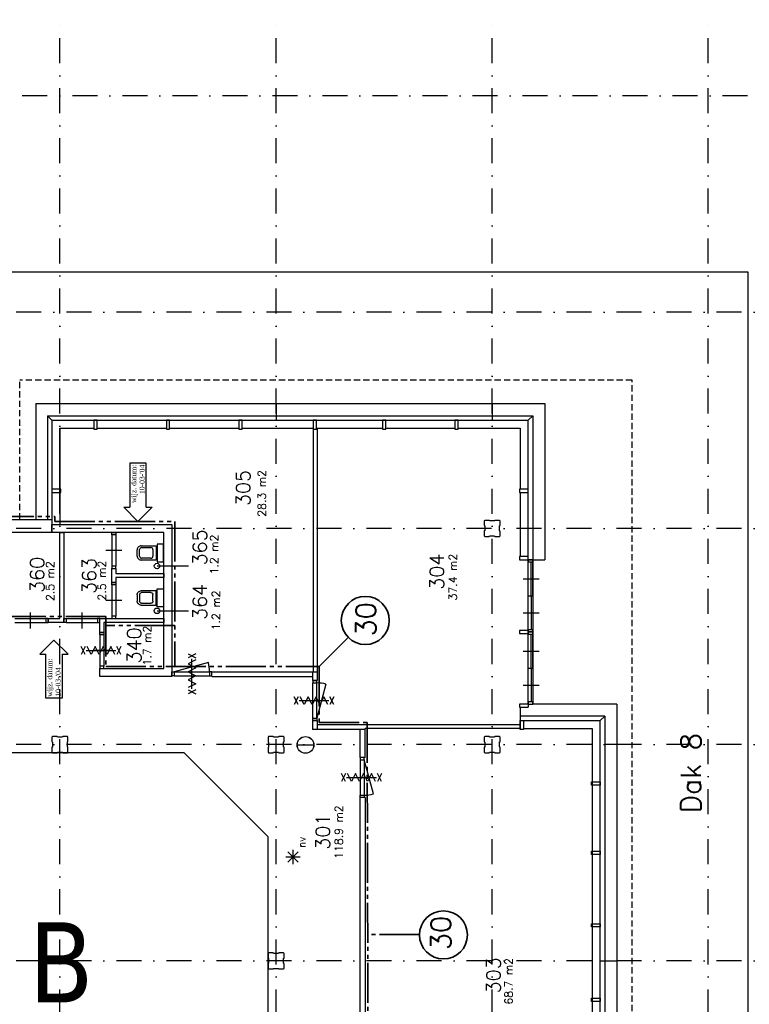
# Model space of a CAD drawing. Header units: millimetres. Extents: x 3852 to 113736, y 134382 to 211102.
# Tile 13 of 14: x 76884 to 95118, y 186390 to 210974. Entities that reach past the tile are written whole.
import ezdxf
from ezdxf.enums import TextEntityAlignment as Align

# ---------------------------------------------------------------- set-up
doc = ezdxf.new("R2010")
doc.units = ezdxf.units.MM
doc.header["$LTSCALE"] = 100
for name, pattern in [('B0302', [12.5, 6.25, -3.125, 0, -3.125]), ('B0701', [2.34375, 1.5625, -0.78125]), ('B0804', [15, 10, -1, 1, -1, 1, -1])]:
    doc.linetypes.add(name, pattern=pattern)
for name, color, linetype in [('Bouwkundig', 253, 'Continuous'), ('Bouwkundig tekst', 252, 'Continuous'), ('Stramien', 252, 'B0302')]:
    doc.layers.add(name, color=color, linetype=linetype)
doc.layers.add('brandscheiding', color=40, linetype='B0804', lineweight=35)
doc.styles.add('bouwk tekst', font='romans.shx')
doc.styles.get("Standard").update_dxf_attribs({"font": 'romans.shx'})

msp = doc.modelspace()

# ---------------------------------------------------------------- linework, layer by layer
at = {"layer": 'Bouwkundig', "linetype": 'Continuous'}
for p, q in [((77284, 201387), (90005, 201387)), ((77284, 201387), (77284, 198493)), ((83291, 201387), (83291, 200973)), ((88691, 201387), (88691, 200973)), ((90005, 201387), (90005, 197487)), ((77577, 201087), (89705, 201087)), ((77691, 200973), (77577, 201087)), ((77577, 201087), (77577, 198493)), ((77691, 200973), (89591, 200973)), ((77691, 200973), (77691, 198493)), ((89591, 200973), (89705, 201087)), ((89591, 195687), (89591, 200973)), ((89705, 201087), (89705, 197487)), ((77891, 200773), (78741, 200773)), ((77891, 200773), (77891, 199253)), ((78821, 200773), (80551, 200773)), ((80631, 200773), (82361, 200773)), ((82441, 200773), (84221, 200773)), ((84221, 200753), (84221, 194693)), ((84301, 200773), (85951, 200773)), ((84321, 200773), (84321, 194473)), ((86031, 200773), (87761, 200773)), ((87841, 200773), (89391, 200773)), ((89391, 200773), (89391, 199253)), ((80046, 199904), (79634, 199904)), ((79634, 199904), (79634, 198799)), ((80046, 198799), (80046, 199904)), ((77891, 199173), (77891, 198373)), ((89391, 199173), (89391, 197567)), ((79484, 198799), (79634, 198799)), ((79484, 198799), (79840, 198448)), ((79840, 198448), (80196, 198799)), ((80046, 198799), (80196, 198799)), ((89371, 197567), (89371, 197487)), ((80317, 197335), (81102, 197335)), ((80317, 196214), (81102, 196214)), ((77599, 196024), (77599, 195924)), ((77989, 195924), (77599, 195924)), ((89371, 195727), (89371, 195647)), ((77384, 195135), (77740, 195486)), ((77740, 195486), (78096, 195135)), ((77384, 195135), (77534, 195135)), ((77534, 194030), (77534, 195135)), ((77946, 195135), (78096, 195135)), ((77946, 195135), (77946, 194030)), ((81599, 194921), (80749, 194693)), ((81689, 194573), (81689, 194693)), ((81689, 194693), (84321, 194693)), ((81689, 194573), (84201, 194573)), ((84201, 194693), (84201, 194473)), ((84201, 194473), (84321, 194473)), ((84539, 194383), (84311, 193533)), ((77946, 194030), (77534, 194030)), ((89591, 193887), (89591, 193807)), ((91805, 193887), (91805, 176673)), ((91505, 193587), (89391, 193587)), ((91391, 193473), (91505, 193587)), ((91505, 193587), (91505, 176893)), ((84201, 193473), (84201, 193253)), ((84201, 193473), (84321, 193473)), ((85517, 193253), (84201, 193253)), ((84321, 193473), (84321, 193253)), ((84321, 193373), (89391, 193373)), ((85397, 192553), (85397, 193253)), ((85517, 192553), (85517, 193273)), ((89391, 193273), (85517, 193273)), ((89391, 193473), (91391, 193473)), ((91191, 193273), (91191, 176893)), ((83817, 192866), (84236, 192866)), ((85517, 192553), (85397, 192553)), ((85724, 191643), (85497, 192493)), ((85397, 183397), (85397, 191553)), ((85517, 191553), (85397, 191553)), ((85517, 191553), (85517, 183397)), ((83535, 190069, 2600), (83895, 190069, 2600)), ((83843, 189942, 2600), (83588, 190198, 2600)), ((83588, 189942, 2600), (83842, 190197, 2600)), ((83716, 189889, 2600), (83716, 190250, 2600)), ((91391, 187473), (91805, 187473))]:
    msp.add_line(p, q, dxfattribs=at)
at = {"layer": 'Bouwkundig', "linetype": 'B0701'}
for p, q in [((88506, 198473), (88491, 198458)), ((88491, 198458), (88491, 198347)), ((88623, 198473), (88506, 198473)), ((88628, 198458), (88623, 198473)), ((88753, 198458), (88628, 198458)), ((88761, 198473), (88753, 198458)), ((88876, 198473), (88761, 198473)), ((88891, 198458), (88876, 198473)), ((88891, 198345), (88891, 198458)), ((88491, 198347), (88506, 198339)), ((88506, 198214), (88491, 198209)), ((88491, 198209), (88491, 198088)), ((88506, 198339), (88506, 198214)), ((88876, 198340), (88891, 198345)), ((88876, 198215), (88876, 198340)), ((88891, 198207), (88876, 198215)), ((88891, 198088), (88891, 198207)), ((88491, 198088), (88506, 198073)), ((88506, 198073), (88621, 198073)), ((88621, 198073), (88629, 198088)), ((88629, 198088), (88754, 198088)), ((88754, 198088), (88759, 198073)), ((88759, 198073), (88876, 198073)), ((88876, 198073), (88891, 198088)), ((77706, 193073), (77691, 193058)), ((77691, 193058), (77691, 192947)), ((77823, 193073), (77706, 193073)), ((77828, 193058), (77823, 193073)), ((77953, 193058), (77828, 193058)), ((77961, 193073), (77953, 193058)), ((78076, 193073), (77961, 193073)), ((78091, 193058), (78076, 193073)), ((78091, 192945), (78091, 193058)), ((83106, 193073), (83091, 193058)), ((83091, 193058), (83091, 192947)), ((83223, 193073), (83106, 193073)), ((83228, 193058), (83223, 193073)), ((83353, 193058), (83228, 193058)), ((83361, 193073), (83353, 193058)), ((83476, 193073), (83361, 193073)), ((83491, 193058), (83476, 193073)), ((83491, 192945), (83491, 193058)), ((88506, 193073), (88491, 193058)), ((88491, 193058), (88491, 192947)), ((88623, 193073), (88506, 193073)), ((88628, 193058), (88623, 193073)), ((88753, 193058), (88628, 193058)), ((88761, 193073), (88753, 193058)), ((88876, 193073), (88761, 193073)), ((88891, 193058), (88876, 193073)), ((88891, 192945), (88891, 193058)), ((77691, 192947), (77706, 192939)), ((77706, 192814), (77691, 192809)), ((77691, 192809), (77691, 192688)), ((77706, 192939), (77706, 192814)), ((78076, 192940), (78091, 192945)), ((78076, 192815), (78076, 192940)), ((78091, 192807), (78076, 192815)), ((78091, 192688), (78091, 192807)), ((83091, 192947), (83106, 192939)), ((83106, 192814), (83091, 192809)), ((83091, 192809), (83091, 192688)), ((83106, 192939), (83106, 192814)), ((83476, 192940), (83491, 192945)), ((83476, 192815), (83476, 192940)), ((83491, 192807), (83476, 192815)), ((83491, 192688), (83491, 192807)), ((88491, 192947), (88506, 192939)), ((88506, 192814), (88491, 192809)), ((88491, 192809), (88491, 192688)), ((88506, 192939), (88506, 192814)), ((88876, 192940), (88891, 192945)), ((88876, 192815), (88876, 192940)), ((88891, 192807), (88876, 192815)), ((88891, 192688), (88891, 192807)), ((77691, 192688), (77706, 192673)), ((77706, 192673), (77821, 192673)), ((77821, 192673), (77829, 192688)), ((77829, 192688), (77954, 192688)), ((77954, 192688), (77959, 192673)), ((77959, 192673), (78076, 192673)), ((78076, 192673), (78091, 192688)), ((83091, 192688), (83106, 192673)), ((83106, 192673), (83221, 192673)), ((83221, 192673), (83229, 192688)), ((83229, 192688), (83354, 192688)), ((83354, 192688), (83359, 192673)), ((83359, 192673), (83476, 192673)), ((83476, 192673), (83491, 192688)), ((88491, 192688), (88506, 192673)), ((88506, 192673), (88621, 192673)), ((88621, 192673), (88629, 192688)), ((88629, 192688), (88754, 192688)), ((88754, 192688), (88759, 192673)), ((88759, 192673), (88876, 192673)), ((88876, 192673), (88891, 192688)), ((83106, 187673), (83091, 187658)), ((83091, 187658), (83091, 187547)), ((83223, 187673), (83106, 187673)), ((83228, 187658), (83223, 187673)), ((83353, 187658), (83228, 187658)), ((83361, 187673), (83353, 187658)), ((83476, 187673), (83361, 187673)), ((83491, 187658), (83476, 187673)), ((83491, 187545), (83491, 187658)), ((83091, 187547), (83106, 187539)), ((83106, 187414), (83091, 187409)), ((83091, 187409), (83091, 187288)), ((83106, 187539), (83106, 187414)), ((83476, 187540), (83491, 187545)), ((83476, 187415), (83476, 187540)), ((83491, 187407), (83476, 187415)), ((83491, 187288), (83491, 187407)), ((83091, 187288), (83106, 187273)), ((83106, 187273), (83221, 187273)), ((83221, 187273), (83229, 187288)), ((83229, 187288), (83354, 187288)), ((83354, 187288), (83359, 187273)), ((83359, 187273), (83476, 187273)), ((83476, 187273), (83491, 187288))]:
    msp.add_line(p, q, dxfattribs=at)
at = {"layer": 'Bouwkundig', "linetype": 'Continuous'}
for points in [[(95091, 204673), (60691, 204673)], [(91675, 175673), (91676, 175673), (95091, 175673), (95091, 204673)], [(77891, 199253), (77891, 200773)], [(74741, 198493), (77691, 198493)], [(77691, 198493), (77691, 198173)], [(77691, 198173), (74841, 198173)], [(77691, 198373), (80689, 198373)], [(77691, 198173), (77691, 198373)], [(80489, 198173), (77691, 198173)], [(77889, 198173), (77989, 198173)], [(77889, 196024), (77889, 198173)], [(77989, 198173), (77989, 195924)], [(80489, 194773), (80489, 198173)], [(80689, 198373), (80689, 194573)], [(79189, 198113), (79189, 197333)], [(79289, 198113), (79289, 197333)], [(79439, 197723), (79239, 197723), (79039, 197723)], [(79822, 197582), (79822, 197740)], [(79879, 197579), (79879, 197743)], [(79922, 197840), (80292, 197840)], [(80292, 197840), (80292, 197482), (79922, 197482)], [(79929, 197793), (80165, 197793)], [(80215, 197743), (80215, 197579)], [(80469, 197661), (80489, 197661)], [(80165, 197529), (79929, 197529)], [(89591, 197567), (89371, 197567)], [(89371, 197487), (90005, 197487)], [(89665, 196587), (89665, 197435)], [(89705, 197487), (89705, 195687)], [(89705, 196587), (89705, 197436)], [(79189, 196924), (79189, 197273)], [(79189, 197273), (79289, 197273)], [(79289, 197273), (79289, 197148)], [(79289, 196924), (79189, 196924)], [(79289, 197148), (80489, 197148)], [(80489, 197048), (79289, 197048)], [(79289, 197048), (79289, 196924)], [(80489, 197148), (80489, 197048)], [(89465, 197011), (89665, 197011), (89865, 197011)], [(79189, 196862), (79189, 196082)], [(79289, 196862), (79289, 196082)], [(80292, 196357), (80292, 196715), (79922, 196715)], [(79439, 196472), (79239, 196472), (79039, 196472)], [(79822, 196615), (79822, 196457)], [(79879, 196618), (79879, 196454)], [(80165, 196668), (79929, 196668)], [(80215, 196454), (80215, 196618)], [(80469, 196536), (80489, 196536)], [(89591, 196587), (89705, 196587)], [(89665, 196587), (89705, 196587)], [(89665, 196587), (89665, 195739)], [(89705, 196587), (89705, 195738)], [(79922, 196357), (80292, 196357)], [(79929, 196404), (80165, 196404)], [(76759, 196023), (77539, 196023)], [(77149, 196173), (77149, 195973), (77149, 195773)], [(77599, 196024), (77889, 196024)], [(78049, 196023), (78829, 196023)], [(78439, 196173), (78439, 195973), (78439, 195773)], [(78889, 196024), (80489, 196024)], [(78889, 195924), (78889, 196024)], [(78889, 195673), (78889, 196024)], [(80489, 196024), (80489, 195924)], [(89465, 196162), (89665, 196162), (89865, 196162)], [(76759, 195923), (77539, 195923)], [(78049, 195923), (78829, 195923)], [(80489, 195924), (78989, 195924)], [(78989, 195924), (78989, 195673)], [(89591, 195727), (89371, 195727)], [(89591, 195754), (89591, 195687)], [(89705, 195697), (89705, 195738)], [(89705, 195697), (89705, 195687)], [(78989, 195673), (78889, 195673)], [(78889, 195613), (78889, 194833)], [(78989, 195613), (78989, 194833)], [(89371, 195647), (89591, 195647)], [(89591, 193887), (89591, 195687)], [(89591, 195620), (89591, 195687)], [(89591, 195687), (89611, 195687)], [(89665, 194787), (89665, 195635)], [(89705, 195687), (89685, 195687)], [(89705, 195687), (89705, 193887)], [(89705, 195677), (89705, 195687)], [(89705, 195677), (89705, 195636)], [(89705, 194787), (89705, 195636)], [(78521, 195126), (78421, 195320)], [(78521, 195320), (78421, 195126)], [(78546, 195223), (79291, 195223)], [(79265, 195126), (79166, 195320), (79067, 195126), (78968, 195320), (78869, 195126), (78770, 195320), (78671, 195126), (78572, 195320)], [(79139, 195223), (78939, 195223), (78739, 195223)], [(79416, 195126), (79316, 195320)], [(79416, 195320), (79316, 195126)], [(89465, 195211), (89665, 195211), (89865, 195211)], [(81092, 195140), (81286, 195040)], [(81286, 195140), (81092, 195040)], [(81286, 194989), (81092, 194890), (81286, 194791), (81092, 194692), (81286, 194593), (81092, 194494), (81286, 194395), (81092, 194296)], [(81189, 194270), (81189, 195015)], [(78889, 194773), (80489, 194773)], [(78889, 194573), (78889, 194773)], [(89591, 194787), (89705, 194787)], [(89665, 194787), (89665, 193939)], [(89665, 194787), (89705, 194787)], [(89705, 194787), (89705, 193938)], [(80689, 194573), (78889, 194573)], [(80749, 194693), (81629, 194693)], [(80749, 194593), (81629, 194593)], [(81092, 194245), (81286, 194145)], [(81286, 194245), (81092, 194145)], [(84211, 193533), (84211, 194413)], [(84311, 193533), (84311, 194413)], [(89465, 194362), (89665, 194362), (89865, 194362)], [(83843, 193876), (83743, 194070)], [(83843, 194070), (83743, 193876)], [(83868, 193973), (84613, 193973)], [(84587, 193876), (84488, 194070), (84389, 193876), (84290, 194070), (84191, 193876), (84092, 194070), (83993, 193876), (83894, 194070)], [(84738, 193876), (84638, 194070)], [(84738, 194070), (84638, 193876)], [(89591, 193887), (89371, 193887)], [(89371, 193887), (89371, 193807)], [(89371, 193807), (89591, 193807)], [(89391, 193807), (89391, 193273)], [(89591, 193954), (89591, 193887)], [(89705, 193897), (89705, 193938)], [(91805, 193887), (89705, 193887)], [(84211, 193473), (84311, 193473)], [(89471, 193273), (91191, 193273)], [(91391, 176893), (91391, 193473)], [(91805, 192873), (91505, 192873)], [(85397, 192493), (85397, 191613)], [(85497, 192493), (85496, 191613)], [(85029, 191956), (84929, 192150)], [(85029, 192150), (84929, 191956)], [(85054, 192053), (85799, 192053)], [(85773, 191956), (85674, 192150), (85575, 191956), (85476, 192150), (85377, 191956), (85278, 192150), (85179, 191956), (85080, 192150)], [(85924, 191956), (85824, 192150)], [(85924, 192150), (85824, 191956)]]:
    msp.add_lwpolyline(points, dxfattribs=at)
at = {"layer": 'Bouwkundig', "linetype": 'B0701'}
for points in [[(92191, 201973), (76891, 201973)], [(76891, 198493), (76891, 201973)], [(92191, 175673), (92191, 201973)]]:
    msp.add_lwpolyline(points, dxfattribs=at)
at = {"layer": 'Bouwkundig', "linetype": 'Continuous'}
for points in [[(78741, 200753), (78821, 200753), (78821, 200973), (78741, 200973)], [(80551, 200753), (80631, 200753), (80631, 200973), (80551, 200973)], [(82361, 200753), (82441, 200753), (82441, 200973), (82361, 200973)], [(84221, 200753), (84301, 200753), (84301, 200973), (84221, 200973)], [(85951, 200753), (86031, 200753), (86031, 200973), (85951, 200973)], [(87761, 200753), (87841, 200753), (87841, 200973), (87761, 200973)], [(77911, 199173), (77911, 199253), (77691, 199253), (77691, 199173)], [(89371, 199253), (89371, 199173), (89591, 199173), (89591, 199253)], [(79289, 198173), (79289, 198113), (79189, 198113), (79189, 198173)], [(80317, 197879), (80317, 197435), (80482, 197435), (80482, 197879)], [(89591, 197487), (89591, 197435), (89705, 197435), (89705, 197487)], [(79289, 197273), (79289, 197333), (79189, 197333), (79189, 197273)], [(79289, 196922), (79289, 196862), (79189, 196862), (79189, 196922)], [(80317, 196318), (80317, 196762), (80482, 196762), (80482, 196318)], [(77599, 196023), (77539, 196023), (77539, 195923), (77599, 195923)], [(77989, 196023), (78049, 196023), (78049, 195923), (77989, 195923)], [(78889, 196023), (78829, 196023), (78829, 195923), (78889, 195923)], [(79289, 196022), (79289, 196082), (79189, 196082), (79189, 196022)], [(89591, 195739), (89591, 195687), (89705, 195687), (89705, 195739)], [(78989, 195673), (78989, 195613), (78889, 195613), (78889, 195673)], [(89591, 195687), (89591, 195635), (89705, 195635), (89705, 195687)], [(78989, 194773), (78989, 194833), (78889, 194833), (78889, 194773)], [(80689, 194693), (80749, 194693), (80749, 194593), (80689, 194593)], [(81689, 194693), (81629, 194693), (81629, 194593), (81689, 194593)], [(84211, 194473), (84211, 194413), (84311, 194413), (84311, 194473)], [(89591, 193939), (89591, 193887), (89705, 193887), (89705, 193939)], [(84211, 193473), (84211, 193533), (84311, 193533), (84311, 193473)], [(89471, 193253), (89391, 193253), (89391, 193473), (89471, 193473)], [(83091, 182273), (83091, 190573), (80991, 192673), (72691, 192673), (72691, 184373), (74791, 182273)], [(85397, 192553), (85397, 192493), (85497, 192493), (85497, 192553)], [(91171, 191863), (91171, 191943), (91391, 191943), (91391, 191863)], [(85397, 191553), (85397, 191613), (85496, 191613), (85496, 191553)], [(91171, 190133), (91171, 190213), (91391, 190213), (91391, 190133)], [(91171, 188323), (91171, 188403), (91391, 188403), (91391, 188323)], [(91171, 186463), (91171, 186543), (91391, 186543), (91391, 186463)]]:
    msp.add_lwpolyline(points, close=True, dxfattribs=at)
for points in [[(79922, 197840, 0.414214), (79822, 197740)], [(79929, 197793, 0.414214), (79879, 197743)], [(80215, 197743, 0.414214), (80165, 197793)], [(79822, 197582, 0.414214), (79922, 197482)], [(79879, 197579, 0.414214), (79929, 197529)], [(80165, 197529, 0.414213), (80215, 197579)], [(79822, 196615, -0.414214), (79922, 196715)], [(79922, 196357, -0.414214), (79822, 196457)], [(79879, 196618, -0.414214), (79929, 196668)], [(79929, 196404, -0.414214), (79879, 196454)], [(80165, 196668, -0.414213), (80215, 196618)], [(80215, 196454, -0.414214), (80165, 196404)]]:
    msp.add_lwpolyline(points, format="xyb", dxfattribs=at)
for centre, radius in [((80317, 197335), 68.8), ((80317, 196214), 68.8), ((84027, 192866), 209), ((84027, 192866), 208)]:
    msp.add_circle(centre, radius, dxfattribs=at)
for centre, start, end in [((80749, 194693), 359.9837, 15), ((84311, 193533), 75, 90.0163), ((85497, 192493), 269.9837, 285)]:
    msp.add_arc(centre, 880, start, end, dxfattribs=at)
at = {"layer": 'brandscheiding'}
for p, q in [((84371, 194823), (85098, 195550)), ((86875, 188131), (85582, 188131))]:
    msp.add_line(p, q, dxfattribs=at)
for points in [[(74741, 198568), (77766, 198568), (77766, 198448), (80764, 198448), (80764, 194823)], [(85567, 193423), (85617, 176543), (81375, 176543), (81375, 180173), (70591, 180173), (70591, 194473), (69591, 194473), (69591, 195973), (73491, 195973), (73491, 194823), (76539, 194823), (76539, 196074), (79039, 196074), (79039, 194823), (84371, 194823), (84371, 193423), (85567, 193423)], [(80764, 195849), (79039, 195849)]]:
    msp.add_lwpolyline(points, dxfattribs=at)
at = {"layer": 'brandscheiding', "linetype": 'Continuous'}
for centre in [(85522, 195974), (87475, 188123)]:
    msp.add_circle(centre, 600, dxfattribs=at)
at = {"layer": 'Stramien'}
for p, q in [((77891, 134882), (77891, 210974)), ((83291, 134882), (83291, 210974)), ((88691, 134882), (88691, 210974)), ((94091, 134882), (94091, 210974)), ((101327, 209073), (59066, 209073)), ((101177, 203673), (59066, 203673)), ((101177, 198273), (59066, 198273)), ((101177, 192873), (3852, 192873)), ((101177, 187473), (3852, 187473))]:
    msp.add_line(p, q, dxfattribs=at)

# ---------------------------------------------------------------- texts
at = {"layer": 'Bouwkundig tekst', "linetype": 'Continuous'}
for s, height, p in [('305', 350, (82642, 198831)), ('365', 350, (81561, 197348)), ('360', 350, (77493, 196662)), ('304', 350, (87480, 196741)), ('363', 350, (78799, 196636)), ('364', 350, (81561, 195988)), ('340', 350, (79919, 194900)), ('Dak 8', 500, (93909, 191169)), ('301', 350, (84634, 190249)), ('303', 350, (88902, 186662))]:
    msp.add_text(s, height=height, rotation=90, dxfattribs=at).set_placement(p)
msp.add_text('nv', height=185.9, rotation=90, dxfattribs=at).set_placement((83931, 190435, 2600), align=Align.MIDDLE)
at = {"layer": 'Bouwkundig tekst', "linetype": 'Continuous', "rotation": 90, "style": 'bouwk tekst'}
for s, insert, char_height, width, attachment_point in [("{\\fTimes New Roman|b0|i0|c0|p18;wijz. datum:\\P10-03-'04}", (79672, 199863), 125, 1017, 3), ('28.3 m2', (82835, 198563), 200, 1805, 1), ('1.2 m2', (81646, 197123), 200, 1805, 1), ('37.4 m2', (87608, 196473), 200, 1805, 1), ('2.5 m2', (77545, 196459), 200, 1805, 1), ('2.5 m2', (78839, 196472), 200, 1805, 1), ('1.2 m2', (81690, 195727), 200, 1805, 1), ('1.7 m2', (79968, 194848), 200, 1805, 1), ("{\\fTimes New Roman|b0|i0|c0|p18;wijz. datum:\\P10-03-'04}", (77572, 194071), 125, 1017, 1), ('118.9 m2', (84757, 190021), 200, 1805, 1), ('68.7 m2', (89004, 186381), 200, 1805, 1)]:
    msp.add_mtext(s, dxfattribs=dict(at, insert=insert, char_height=char_height, width=width, attachment_point=attachment_point))
at = {"layer": 'brandscheiding', "linetype": 'Continuous'}
for p in [(85787, 195575), (87661, 187742)]:
    msp.add_text('30', height=500, rotation=90, dxfattribs=at).set_placement(p)
at = {"layer": 'Stramien', "insert": (77113, 188437), "char_height": 2000, "width": 1685.05, "attachment_point": 1}
msp.add_mtext('{\\fTahoma|b0|i0|c0|p34;B}', dxfattribs=at)

doc.saveas('drawing.dxf')
